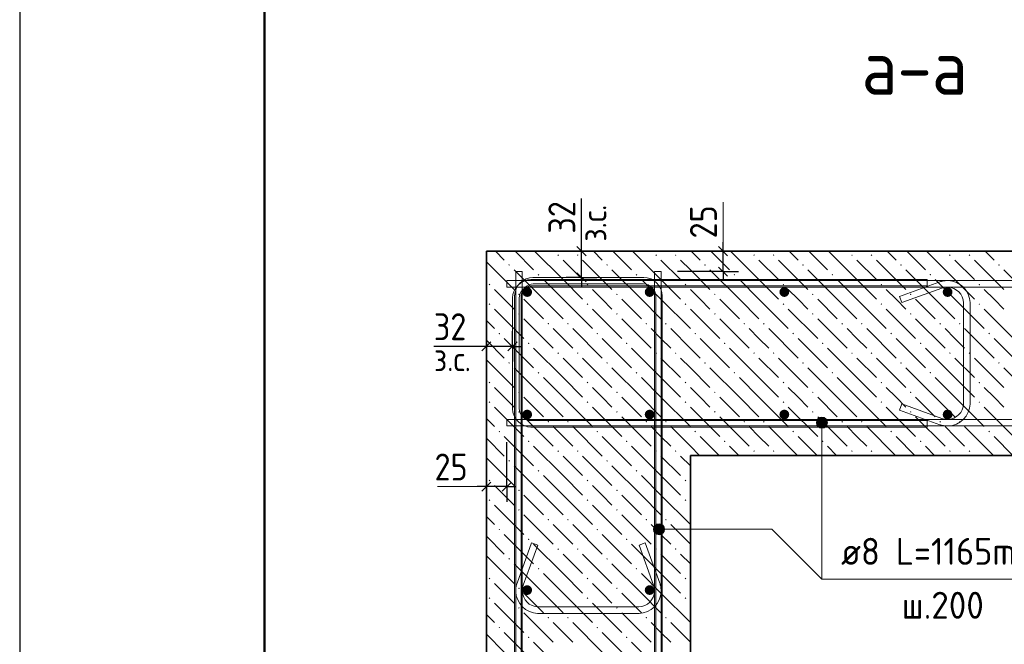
# Model space of a CAD drawing. Header units: millimetres. Extents: x 0 to 59400, y 0 to 42000.
# Tile 5 of 35: x 0 to 8041, y 22788 to 27888. Entities that reach past the tile are written whole.
import ezdxf

# ---------------------------------------------------------------- set-up
doc = ezdxf.new("R2010")
doc.units = ezdxf.units.MM
for name, color, linetype, lineweight in [('Standard', 7, 'Continuous', 25), ('ЖБ Стена верхний уровень', 7, 'Continuous', 35), ('Заголовок чертежа', 7, 'Continuous', 25), ('Позиционная метка линия выноска', 7, 'Continuous', 13), ('Стена обрамление П-обр.', 7, 'Continuous', 35), ('Стена фоновая арматура У1', 7, 'Continuous', 18), ('Стена фоновая арматура Х1', 7, 'Continuous', 35), ('Стена фоновая затяжка С-обр.', 52, 'Continuous', 25)]:
    doc.layers.add(name, color=color, linetype=linetype, lineweight=lineweight)
doc.layers.add('Размерная выноска', color=7, linetype='Continuous')
doc.styles.add('ISOCPEUR', font='txt')

msp = doc.modelspace()

# ---------------------------------------------------------------- hatches: boundary and pattern name
at = {"layer": 'ЖБ Стена верхний уровень', "linetype": 'Continuous', "lineweight": 18, "transparency": 33554687}
for points in [[(4390.7, 25965.6), (4397.2, 25972.1), (4403.7, 25965.6), (4397.2, 25959.1)], [(4550.7, 25965.6), (4557.2, 25972.1), (4563.7, 25965.6), (4557.2, 25959.1)], [(5190.7, 25965.6), (5197.2, 25972.1), (5203.7, 25965.6), (5197.2, 25959.1)], [(5350.7, 25965.6), (5357.2, 25972.1), (5363.7, 25965.6), (5357.2, 25959.1)], [(5990.7, 25965.6), (5997.2, 25972.1), (6003.7, 25965.6), (5997.2, 25959.1)], [(6150.7, 25965.6), (6157.2, 25972.1), (6163.7, 25965.6), (6157.2, 25959.1)], [(6790.7, 25965.6), (6797.2, 25972.1), (6803.7, 25965.6), (6797.2, 25959.1)], [(6950.7, 25965.6), (6957.2, 25972.1), (6963.7, 25965.6), (6957.2, 25959.1)], [(7590.7, 25965.6), (7597.2, 25972.1), (7603.7, 25965.6), (7597.2, 25959.1)], [(7750.7, 25965.6), (7757.2, 25972.1), (7763.7, 25965.6), (7757.2, 25959.1)], [(3990.7, 25885.6), (3997.2, 25892.1), (4003.7, 25885.6), (3997.2, 25879.1)], [(4790.7, 25885.6), (4797.2, 25892.1), (4803.7, 25885.6), (4797.2, 25879.1)], [(5590.7, 25885.6), (5597.2, 25892.1), (5603.7, 25885.6), (5597.2, 25879.1)], [(6390.7, 25885.6), (6397.2, 25892.1), (6403.7, 25885.6), (6397.2, 25879.1)], [(7190.7, 25885.6), (7197.2, 25892.1), (7203.7, 25885.6), (7197.2, 25879.1)], [(7990.7, 25885.6), (7997.2, 25892.1), (8003.7, 25885.6), (7997.2, 25879.1)], [(3830.7, 25725.6), (3837.2, 25732.1), (3843.7, 25725.6), (3837.2, 25719.1)], [(4230.7, 25805.6), (4237.2, 25812.1), (4243.7, 25805.6), (4237.2, 25799.1)], [(4630.7, 25725.6), (4637.2, 25732.1), (4643.7, 25725.6), (4637.2, 25719.1)], [(5030.7, 25805.6), (5037.2, 25812.1), (5043.7, 25805.6), (5037.2, 25799.1)], [(5430.7, 25725.6), (5437.2, 25732.1), (5443.7, 25725.6), (5437.2, 25719.1)], [(5830.7, 25805.6), (5837.2, 25812.1), (5843.7, 25805.6), (5837.2, 25799.1)], [(6230.7, 25725.6), (6237.2, 25732.1), (6243.7, 25725.6), (6237.2, 25719.1)], [(6630.7, 25805.6), (6637.2, 25812.1), (6643.7, 25805.6), (6637.2, 25799.1)], [(7030.7, 25725.6), (7037.2, 25732.1), (7043.7, 25725.6), (7037.2, 25719.1)], [(7430.7, 25805.6), (7437.2, 25812.1), (7443.7, 25805.6), (7437.2, 25799.1)], [(7830.7, 25725.6), (7837.2, 25732.1), (7843.7, 25725.6), (7837.2, 25719.1)], [(4070.7, 25645.6), (4077.2, 25652.1), (4083.7, 25645.6), (4077.2, 25639.1)], [(4870.7, 25645.6), (4877.2, 25652.1), (4883.7, 25645.6), (4877.2, 25639.1)], [(5670.7, 25645.6), (5677.2, 25652.1), (5683.7, 25645.6), (5677.2, 25639.1)], [(6470.7, 25645.6), (6477.2, 25652.1), (6483.7, 25645.6), (6477.2, 25639.1)], [(7270.7, 25645.6), (7277.2, 25652.1), (7283.7, 25645.6), (7277.2, 25639.1)], [(3830.7, 25565.6), (3837.2, 25572.1), (3843.7, 25565.6), (3837.2, 25559.1)], [(4630.7, 25565.6), (4637.2, 25572.1), (4643.7, 25565.6), (4637.2, 25559.1)], [(5430.7, 25565.6), (5437.2, 25572.1), (5443.7, 25565.6), (5437.2, 25559.1)], [(6230.7, 25565.6), (6237.2, 25572.1), (6243.7, 25565.6), (6237.2, 25559.1)], [(7030.7, 25565.6), (7037.2, 25572.1), (7043.7, 25565.6), (7037.2, 25559.1)], [(7830.7, 25565.6), (7837.2, 25572.1), (7843.7, 25565.6), (7837.2, 25559.1)], [(4070.7, 25485.6), (4077.2, 25492.1), (4083.7, 25485.6), (4077.2, 25479.1)], [(4870.7, 25485.6), (4877.2, 25492.1), (4883.7, 25485.6), (4877.2, 25479.1)], [(5670.7, 25485.6), (5677.2, 25492.1), (5683.7, 25485.6), (5677.2, 25479.1)], [(6470.7, 25485.6), (6477.2, 25492.1), (6483.7, 25485.6), (6477.2, 25479.1)], [(7270.7, 25485.6), (7277.2, 25492.1), (7283.7, 25485.6), (7277.2, 25479.1)], [(4310.7, 25405.6), (4317.2, 25412.1), (4323.7, 25405.6), (4317.2, 25399.1)], [(4470.7, 25405.6), (4477.2, 25412.1), (4483.7, 25405.6), (4477.2, 25399.1)], [(5110.7, 25405.6), (5117.2, 25412.1), (5123.7, 25405.6), (5117.2, 25399.1)], [(5270.7, 25405.6), (5277.2, 25412.1), (5283.7, 25405.6), (5277.2, 25399.1)], [(5910.7, 25405.6), (5917.2, 25412.1), (5923.7, 25405.6), (5917.2, 25399.1)], [(6070.7, 25405.6), (6077.2, 25412.1), (6083.7, 25405.6), (6077.2, 25399.1)], [(6710.7, 25405.6), (6717.2, 25412.1), (6723.7, 25405.6), (6717.2, 25399.1)], [(6870.7, 25405.6), (6877.2, 25412.1), (6883.7, 25405.6), (6877.2, 25399.1)], [(7510.7, 25405.6), (7517.2, 25412.1), (7523.7, 25405.6), (7517.2, 25399.1)], [(7670.7, 25405.6), (7677.2, 25412.1), (7683.7, 25405.6), (7677.2, 25399.1)], [(3910.7, 25325.6), (3917.2, 25332.1), (3923.7, 25325.6), (3917.2, 25319.1)], [(4710.7, 25325.6), (4717.2, 25332.1), (4723.7, 25325.6), (4717.2, 25319.1)], [(5510.7, 25325.6), (5517.2, 25332.1), (5523.7, 25325.6), (5517.2, 25319.1)], [(6310.7, 25325.6), (6317.2, 25332.1), (6323.7, 25325.6), (6317.2, 25319.1)], [(7110.7, 25325.6), (7117.2, 25332.1), (7123.7, 25325.6), (7117.2, 25319.1)], [(7910.7, 25325.6), (7917.2, 25332.1), (7923.7, 25325.6), (7917.2, 25319.1)], [(4150.7, 25245.6), (4157.2, 25252.1), (4163.7, 25245.6), (4157.2, 25239.1)], [(4950.7, 25245.6), (4957.2, 25252.1), (4963.7, 25245.6), (4957.2, 25239.1)], [(5750.7, 25245.6), (5757.2, 25252.1), (5763.7, 25245.6), (5757.2, 25239.1)], [(6550.7, 25245.6), (6557.2, 25252.1), (6563.7, 25245.6), (6557.2, 25239.1)], [(7350.7, 25245.6), (7357.2, 25252.1), (7363.7, 25245.6), (7357.2, 25239.1)], [(4390.7, 25165.6), (4397.2, 25172.1), (4403.7, 25165.6), (4397.2, 25159.1)], [(4550.7, 25165.6), (4557.2, 25172.1), (4563.7, 25165.6), (4557.2, 25159.1)], [(5190.7, 25165.6), (5197.2, 25172.1), (5203.7, 25165.6), (5197.2, 25159.1)], [(5350.7, 25165.6), (5357.2, 25172.1), (5363.7, 25165.6), (5357.2, 25159.1)], [(5990.7, 25165.6), (5997.2, 25172.1), (6003.7, 25165.6), (5997.2, 25159.1)], [(6150.7, 25165.6), (6157.2, 25172.1), (6163.7, 25165.6), (6157.2, 25159.1)], [(6790.7, 25165.6), (6797.2, 25172.1), (6803.7, 25165.6), (6797.2, 25159.1)], [(6950.7, 25165.6), (6957.2, 25172.1), (6963.7, 25165.6), (6957.2, 25159.1)], [(7590.7, 25165.6), (7597.2, 25172.1), (7603.7, 25165.6), (7597.2, 25159.1)], [(7750.7, 25165.6), (7757.2, 25172.1), (7763.7, 25165.6), (7757.2, 25159.1)], [(3990.7, 25085.6), (3997.2, 25092.1), (4003.7, 25085.6), (3997.2, 25079.1)], [(4790.7, 25085.6), (4797.2, 25092.1), (4803.7, 25085.6), (4797.2, 25079.1)], [(5590.7, 25085.6), (5597.2, 25092.1), (5603.7, 25085.6), (5597.2, 25079.1)], [(6390.7, 25085.6), (6397.2, 25092.1), (6403.7, 25085.6), (6397.2, 25079.1)], [(7190.7, 25085.6), (7197.2, 25092.1), (7203.7, 25085.6), (7197.2, 25079.1)], [(7990.7, 25085.6), (7997.2, 25092.1), (8003.7, 25085.6), (7997.2, 25079.1)], [(4230.7, 25005.6), (4237.2, 25012.1), (4243.7, 25005.6), (4237.2, 24999.1)], [(5030.7, 25005.6), (5037.2, 25012.1), (5043.7, 25005.6), (5037.2, 24999.1)], [(5830.7, 25005.6), (5837.2, 25012.1), (5843.7, 25005.6), (5837.2, 24999.1)], [(6630.7, 25005.6), (6637.2, 25012.1), (6643.7, 25005.6), (6637.2, 24999.1)], [(7430.7, 25005.6), (7437.2, 25012.1), (7443.7, 25005.6), (7437.2, 24999.1)], [(3830.7, 24925.6), (3837.2, 24932.1), (3843.7, 24925.6), (3837.2, 24919.1)], [(4630.7, 24925.6), (4637.2, 24932.1), (4643.7, 24925.6), (4637.2, 24919.1)], [(5430.7, 24925.6), (5437.2, 24932.1), (5443.7, 24925.6), (5437.2, 24919.1)], [(6230.7, 24925.6), (6237.2, 24932.1), (6243.7, 24925.6), (6237.2, 24919.1)], [(7030.7, 24925.6), (7037.2, 24932.1), (7043.7, 24925.6), (7037.2, 24919.1)], [(7830.7, 24925.6), (7837.2, 24932.1), (7843.7, 24925.6), (7837.2, 24919.1)], [(4070.7, 24845.6), (4077.2, 24852.1), (4083.7, 24845.6), (4077.2, 24839.1)], [(4870.7, 24845.6), (4877.2, 24852.1), (4883.7, 24845.6), (4877.2, 24839.1)], [(5670.7, 24845.6), (5677.2, 24852.1), (5683.7, 24845.6), (5677.2, 24839.1)], [(6470.7, 24845.6), (6477.2, 24852.1), (6483.7, 24845.6), (6477.2, 24839.1)], [(7270.7, 24845.6), (7277.2, 24852.1), (7283.7, 24845.6), (7277.2, 24839.1)], [(3830.7, 24765.6), (3837.2, 24772.1), (3843.7, 24765.6), (3837.2, 24759.1)], [(4630.7, 24765.6), (4637.2, 24772.1), (4643.7, 24765.6), (4637.2, 24759.1)], [(5430.7, 24765.6), (5437.2, 24772.1), (5443.7, 24765.6), (5437.2, 24759.1)], [(6230.7, 24765.6), (6237.2, 24772.1), (6243.7, 24765.6), (6237.2, 24759.1)], [(7030.7, 24765.6), (7037.2, 24772.1), (7043.7, 24765.6), (7037.2, 24759.1)], [(7830.7, 24765.6), (7837.2, 24772.1), (7843.7, 24765.6), (7837.2, 24759.1)], [(4070.7, 24685.6), (4077.2, 24692.1), (4083.7, 24685.6), (4077.2, 24679.1)], [(4870.7, 24685.6), (4877.2, 24692.1), (4883.7, 24685.6), (4877.2, 24679.1)], [(5670.7, 24685.6), (5677.2, 24692.1), (5683.7, 24685.6), (5677.2, 24679.1)], [(6470.7, 24685.6), (6477.2, 24692.1), (6483.7, 24685.6), (6477.2, 24679.1)], [(7270.7, 24685.6), (7277.2, 24692.1), (7283.7, 24685.6), (7277.2, 24679.1)], [(4310.7, 24605.6), (4317.2, 24612.1), (4323.7, 24605.6), (4317.2, 24599.1)], [(4470.7, 24605.6), (4477.2, 24612.1), (4483.7, 24605.6), (4477.2, 24599.1)], [(5110.7, 24605.6), (5117.2, 24612.1), (5123.7, 24605.6), (5117.2, 24599.1)], [(5270.7, 24605.6), (5277.2, 24612.1), (5283.7, 24605.6), (5277.2, 24599.1)], [(5910.7, 24605.6), (5917.2, 24612.1), (5923.7, 24605.6), (5917.2, 24599.1)], [(6070.7, 24605.6), (6077.2, 24612.1), (6083.7, 24605.6), (6077.2, 24599.1)], [(6710.7, 24605.6), (6717.2, 24612.1), (6723.7, 24605.6), (6717.2, 24599.1)], [(6870.7, 24605.6), (6877.2, 24612.1), (6883.7, 24605.6), (6877.2, 24599.1)], [(7510.7, 24605.6), (7517.2, 24612.1), (7523.7, 24605.6), (7517.2, 24599.1)], [(7670.7, 24605.6), (7677.2, 24612.1), (7683.7, 24605.6), (7677.2, 24599.1)], [(3910.7, 24525.6), (3917.2, 24532.1), (3923.7, 24525.6), (3917.2, 24519.1)], [(4710.7, 24525.6), (4717.2, 24532.1), (4723.7, 24525.6), (4717.2, 24519.1)], [(5510.7, 24525.6), (5517.2, 24532.1), (5523.7, 24525.6), (5517.2, 24519.1)], [(6310.7, 24525.6), (6317.2, 24532.1), (6323.7, 24525.6), (6317.2, 24519.1)], [(7110.7, 24525.6), (7117.2, 24532.1), (7123.7, 24525.6), (7117.2, 24519.1)], [(7910.7, 24525.6), (7917.2, 24532.1), (7923.7, 24525.6), (7917.2, 24519.1)], [(4150.7, 24445.6), (4157.2, 24452.1), (4163.7, 24445.6), (4157.2, 24439.1)], [(4950.7, 24445.6), (4957.2, 24452.1), (4963.7, 24445.6), (4957.2, 24439.1)], [(5750.7, 24445.6), (5757.2, 24452.1), (5763.7, 24445.6), (5757.2, 24439.1)], [(6550.7, 24445.6), (6557.2, 24452.1), (6563.7, 24445.6), (6557.2, 24439.1)], [(7350.7, 24445.6), (7357.2, 24452.1), (7363.7, 24445.6), (7357.2, 24439.1)], [(4390.7, 24365.6), (4397.2, 24372.1), (4403.7, 24365.6), (4397.2, 24359.1)], [(4550.7, 24365.6), (4557.2, 24372.1), (4563.7, 24365.6), (4557.2, 24359.1)], [(5190.7, 24365.6), (5197.2, 24372.1), (5203.7, 24365.6), (5197.2, 24359.1)], [(5350.7, 24365.6), (5357.2, 24372.1), (5363.7, 24365.6), (5357.2, 24359.1)], [(5990.7, 24365.6), (5997.2, 24372.1), (6003.7, 24365.6), (5997.2, 24359.1)], [(6150.7, 24365.6), (6157.2, 24372.1), (6163.7, 24365.6), (6157.2, 24359.1)], [(6790.7, 24365.6), (6797.2, 24372.1), (6803.7, 24365.6), (6797.2, 24359.1)], [(6950.7, 24365.6), (6957.2, 24372.1), (6963.7, 24365.6), (6957.2, 24359.1)], [(7590.7, 24365.6), (7597.2, 24372.1), (7603.7, 24365.6), (7597.2, 24359.1)], [(7750.7, 24365.6), (7757.2, 24372.1), (7763.7, 24365.6), (7757.2, 24359.1)], [(3990.7, 24285.6), (3997.2, 24292.1), (4003.7, 24285.6), (3997.2, 24279.1)], [(4790.7, 24285.6), (4797.2, 24292.1), (4803.7, 24285.6), (4797.2, 24279.1)], [(4230.7, 24205.6), (4237.2, 24212.1), (4243.7, 24205.6), (4237.2, 24199.1)], [(5030.7, 24205.6), (5037.2, 24212.1), (5043.7, 24205.6), (5037.2, 24199.1)], [(3830.7, 24125.6), (3837.2, 24132.1), (3843.7, 24125.6), (3837.2, 24119.1)], [(4630.7, 24125.6), (4637.2, 24132.1), (4643.7, 24125.6), (4637.2, 24119.1)], [(5430.7, 24125.6), (5437.2, 24132.1), (5443.7, 24125.6), (5437.2, 24119.1)], [(4070.7, 24045.6), (4077.2, 24052.1), (4083.7, 24045.6), (4077.2, 24039.1)], [(4870.7, 24045.6), (4877.2, 24052.1), (4883.7, 24045.6), (4877.2, 24039.1)], [(3830.7, 23965.6), (3837.2, 23972.1), (3843.7, 23965.6), (3837.2, 23959.1)], [(4630.7, 23965.6), (4637.2, 23972.1), (4643.7, 23965.6), (4637.2, 23959.1)], [(5430.7, 23965.6), (5437.2, 23972.1), (5443.7, 23965.6), (5437.2, 23959.1)], [(4070.7, 23885.6), (4077.2, 23892.1), (4083.7, 23885.6), (4077.2, 23879.1)], [(4870.7, 23885.6), (4877.2, 23892.1), (4883.7, 23885.6), (4877.2, 23879.1)], [(4310.7, 23805.6), (4317.2, 23812.1), (4323.7, 23805.6), (4317.2, 23799.1)], [(4470.7, 23805.6), (4477.2, 23812.1), (4483.7, 23805.6), (4477.2, 23799.1)], [(5110.7, 23805.6), (5117.2, 23812.1), (5123.7, 23805.6), (5117.2, 23799.1)], [(5270.7, 23805.6), (5277.2, 23812.1), (5283.7, 23805.6), (5277.2, 23799.1)], [(3910.7, 23725.6), (3917.2, 23732.1), (3923.7, 23725.6), (3917.2, 23719.1)], [(4710.7, 23725.6), (4717.2, 23732.1), (4723.7, 23725.6), (4717.2, 23719.1)], [(4150.7, 23645.6), (4157.2, 23652.1), (4163.7, 23645.6), (4157.2, 23639.1)], [(4950.7, 23645.6), (4957.2, 23652.1), (4963.7, 23645.6), (4957.2, 23639.1)], [(4390.7, 23565.6), (4397.2, 23572.1), (4403.7, 23565.6), (4397.2, 23559.1)], [(4550.7, 23565.6), (4557.2, 23572.1), (4563.7, 23565.6), (4557.2, 23559.1)], [(5190.7, 23565.6), (5197.2, 23572.1), (5203.7, 23565.6), (5197.2, 23559.1)], [(5350.7, 23565.6), (5357.2, 23572.1), (5363.7, 23565.6), (5357.2, 23559.1)], [(3990.7, 23485.6), (3997.2, 23492.1), (4003.7, 23485.6), (3997.2, 23479.1)], [(4790.7, 23485.6), (4797.2, 23492.1), (4803.7, 23485.6), (4797.2, 23479.1)], [(4230.7, 23405.6), (4237.2, 23412.1), (4243.7, 23405.6), (4237.2, 23399.1)], [(5030.7, 23405.6), (5037.2, 23412.1), (5043.7, 23405.6), (5037.2, 23399.1)], [(3830.7, 23325.6), (3837.2, 23332.1), (3843.7, 23325.6), (3837.2, 23319.1)], [(4630.7, 23325.6), (4637.2, 23332.1), (4643.7, 23325.6), (4637.2, 23319.1)], [(5430.7, 23325.6), (5437.2, 23332.1), (5443.7, 23325.6), (5437.2, 23319.1)], [(4070.7, 23245.6), (4077.2, 23252.1), (4083.7, 23245.6), (4077.2, 23239.1)], [(4870.7, 23245.6), (4877.2, 23252.1), (4883.7, 23245.6), (4877.2, 23239.1)], [(3830.7, 23165.6), (3837.2, 23172.1), (3843.7, 23165.6), (3837.2, 23159.1)], [(4630.7, 23165.6), (4637.2, 23172.1), (4643.7, 23165.6), (4637.2, 23159.1)], [(5430.7, 23165.6), (5437.2, 23172.1), (5443.7, 23165.6), (5437.2, 23159.1)], [(4070.7, 23085.6), (4077.2, 23092.1), (4083.7, 23085.6), (4077.2, 23079.1)], [(4870.7, 23085.6), (4877.2, 23092.1), (4883.7, 23085.6), (4877.2, 23079.1)], [(4310.7, 23005.6), (4317.2, 23012.1), (4323.7, 23005.6), (4317.2, 22999.1)], [(4470.7, 23005.6), (4477.2, 23012.1), (4483.7, 23005.6), (4477.2, 22999.1)], [(5110.7, 23005.6), (5117.2, 23012.1), (5123.7, 23005.6), (5117.2, 22999.1)], [(5270.7, 23005.6), (5277.2, 23012.1), (5283.7, 23005.6), (5277.2, 22999.1)], [(3910.7, 22925.6), (3917.2, 22932.1), (3923.7, 22925.6), (3917.2, 22919.1)], [(4710.7, 22925.6), (4717.2, 22932.1), (4723.7, 22925.6), (4717.2, 22919.1)], [(4150.7, 22845.6), (4157.2, 22852.1), (4163.7, 22845.6), (4157.2, 22839.1)], [(4950.7, 22845.6), (4957.2, 22852.1), (4963.7, 22845.6), (4957.2, 22839.1)]]:
    msp.add_hatch(color=7, dxfattribs=at).paths.add_polyline_path(points, flags=16)
at = {"layer": 'Позиционная метка линия выноска', "linetype": 'Continuous', "lineweight": 13, "transparency": 33554687}
for points in [[(6506.4, 24597.7), (6596.4, 24597.7), (6590.1, 24620.2)], [(6506.4, 24597.7), (6590.1, 24620.2), (6512.6, 24620.2)], [(6512.6, 24620.2), (6590.1, 24620.2), (6573.9, 24636.4)], [(6512.6, 24620.2), (6573.9, 24636.4), (6528.9, 24636.4)], [(6528.9, 24636.4), (6573.9, 24636.4), (6551.3, 24642.7)], [(6512.6, 24575.2), (6596.4, 24597.7), (6506.4, 24597.7)], [(6512.6, 24575.2), (6590.1, 24575.2), (6596.4, 24597.7)], [(6528.9, 24559), (6590.1, 24575.2), (6512.6, 24575.2)], [(6528.9, 24559), (6573.9, 24559), (6590.1, 24575.2)], [(6573.9, 24559), (6528.9, 24559), (6551.3, 24552.7)], [(5182.7, 23705.6), (5182.7, 23750.6), (5176.4, 23728.1)], [(5198.9, 23689.4), (5198.9, 23766.8), (5182.7, 23750.6)], [(5198.9, 23689.4), (5182.7, 23750.6), (5182.7, 23705.6)], [(5221.4, 23683.1), (5221.4, 23773.1), (5198.9, 23766.8)], [(5221.4, 23683.1), (5198.9, 23766.8), (5198.9, 23689.4)], [(5243.9, 23689.4), (5243.9, 23766.8), (5221.4, 23773.1)], [(5243.9, 23689.4), (5221.4, 23773.1), (5221.4, 23683.1)], [(5260.1, 23705.6), (5260.1, 23750.6), (5243.9, 23766.8)], [(5260.1, 23705.6), (5243.9, 23766.8), (5243.9, 23689.4)], [(5260.1, 23750.6), (5260.1, 23705.6), (5266.4, 23728.1)]]:
    msp.add_hatch(color=7, dxfattribs=at).paths.add_polyline_path(points)
at = {"layer": 'Стена фоновая арматура Х1', "linetype": 'Continuous', "lineweight": 18, "transparency": 33554687}
for points in [[(4184.7, 25664.4), (4181.7, 25679.7), (4173, 25692.7), (4160, 25701.4), (4144.7, 25704.4), (4129.4, 25701.4), (4116.4, 25692.7), (4107.7, 25679.7), (4104.7, 25664.4), (4107.7, 25649.1), (4116.4, 25636.1), (4129.4, 25627.4), (4144.7, 25624.4), (4160, 25627.4), (4173, 25636.1), (4181.7, 25649.1)], [(5184.7, 25664.4), (5181.7, 25679.7), (5173, 25692.7), (5160, 25701.4), (5144.7, 25704.4), (5129.4, 25701.4), (5116.4, 25692.7), (5107.7, 25679.7), (5104.7, 25664.4), (5107.7, 25649.1), (5116.4, 25636.1), (5129.4, 25627.4), (5144.7, 25624.4), (5160, 25627.4), (5173, 25636.1), (5181.7, 25649.1)], [(6284.7, 25664.4), (6281.7, 25679.7), (6273, 25692.7), (6260, 25701.4), (6244.7, 25704.4), (6229.4, 25701.4), (6216.4, 25692.7), (6207.7, 25679.7), (6204.7, 25664.4), (6207.7, 25649.1), (6216.4, 25636.1), (6229.4, 25627.4), (6244.7, 25624.4), (6260, 25627.4), (6273, 25636.1), (6281.7, 25649.1)], [(7618, 25664.4), (7615, 25679.7), (7606.3, 25692.7), (7593.3, 25701.4), (7578, 25704.4), (7562.7, 25701.4), (7549.7, 25692.7), (7541.1, 25679.7), (7538, 25664.4), (7541.1, 25649.1), (7549.7, 25636.1), (7562.7, 25627.4), (7578, 25624.4), (7593.3, 25627.4), (7606.3, 25636.1), (7615, 25649.1)], [(4184.7, 24664.4), (4181.7, 24679.7), (4173, 24692.7), (4160, 24701.4), (4144.7, 24704.4), (4129.4, 24701.4), (4116.4, 24692.7), (4107.7, 24679.7), (4104.7, 24664.4), (4107.7, 24649.1), (4116.4, 24636.1), (4129.4, 24627.4), (4144.7, 24624.4), (4160, 24627.4), (4173, 24636.1), (4181.7, 24649.1)], [(5184.7, 24664.4), (5181.7, 24679.7), (5173, 24692.7), (5160, 24701.4), (5144.7, 24704.4), (5129.4, 24701.4), (5116.4, 24692.7), (5107.7, 24679.7), (5104.7, 24664.4), (5107.7, 24649.1), (5116.4, 24636.1), (5129.4, 24627.4), (5144.7, 24624.4), (5160, 24627.4), (5173, 24636.1), (5181.7, 24649.1)], [(6284.7, 24664.4), (6281.7, 24679.7), (6273, 24692.7), (6260, 24701.4), (6244.7, 24704.4), (6229.4, 24701.4), (6216.4, 24692.7), (6207.7, 24679.7), (6204.7, 24664.4), (6207.7, 24649.1), (6216.4, 24636.1), (6229.4, 24627.4), (6244.7, 24624.4), (6260, 24627.4), (6273, 24636.1), (6281.7, 24649.1)], [(7618, 24664.4), (7615, 24679.7), (7606.3, 24692.7), (7593.3, 24701.4), (7578, 24704.4), (7562.7, 24701.4), (7549.7, 24692.7), (7541.1, 24679.7), (7538, 24664.4), (7541.1, 24649.1), (7549.7, 24636.1), (7562.7, 24627.4), (7578, 24624.4), (7593.3, 24627.4), (7606.3, 24636.1), (7615, 24649.1)], [(4184.7, 23231.1), (4181.7, 23246.4), (4173, 23259.4), (4160, 23268), (4144.7, 23271.1), (4129.4, 23268), (4116.4, 23259.4), (4107.7, 23246.4), (4104.7, 23231.1), (4107.7, 23215.8), (4116.4, 23202.8), (4129.4, 23194.1), (4144.7, 23191.1), (4160, 23194.1), (4173, 23202.8), (4181.7, 23215.8)], [(5184.7, 23231.1), (5181.7, 23246.4), (5173, 23259.4), (5160, 23268), (5144.7, 23271.1), (5129.4, 23268), (5116.4, 23259.4), (5107.7, 23246.4), (5104.7, 23231.1), (5107.7, 23215.8), (5116.4, 23202.8), (5129.4, 23194.1), (5144.7, 23191.1), (5160, 23194.1), (5173, 23202.8), (5181.7, 23215.8)]]:
    msp.add_hatch(color=7, dxfattribs=at).paths.add_polyline_path(points)

# ---------------------------------------------------------------- linework, layer by layer
at = {"layer": 'Standard', "color": 7, "linetype": 'Continuous', "lineweight": 25, "transparency": 33554687}
for p, q in [((2000, 41500), (2000, 1058.3)), ((4625.4, 25960.2), (4550.4, 26035.2)), ((5781.6, 25960.2), (5706.6, 26035.2)), ((4625.4, 25746.9), (4550.4, 25821.9)), ((5781.6, 25793.6), (5706.6, 25868.6)), ((3848.9, 25258.7), (3773.9, 25183.7)), ((4062.2, 25258.7), (3987.2, 25183.7)), ((3848.9, 24113.5), (3773.9, 24038.5)), ((4015.5, 24113.5), (3940.5, 24038.5))]:
    msp.add_line(p, q, dxfattribs=at)
at = {"layer": 'Standard', "color": 7, "linetype": 'Continuous', "lineweight": -3, "transparency": 33554687}
for p, q in [((4587.9, 25997.7), (4587.9, 26072.7)), ((5744.1, 25997.7), (5744.1, 26072.7)), ((4587.9, 25997.7), (4462.9, 25997.7)), ((4587.9, 25997.7), (4712.9, 25997.7)), ((4587.9, 25784.4), (4587.9, 25997.7)), ((5744.1, 25997.7), (5371.4, 25997.7)), ((5744.1, 25997.7), (5619.1, 25997.7)), ((5744.1, 25997.7), (5869.1, 25997.7)), ((5744.1, 25831.1), (5744.1, 25997.7)), ((5744.1, 25831.1), (5371.4, 25831.1)), ((5744.1, 25831.1), (5619.1, 25831.1)), ((5744.1, 25831.1), (5869.1, 25831.1)), ((5744.1, 25831.1), (5744.1, 25756.1)), ((4587.9, 25784.4), (4462.9, 25784.4)), ((4587.9, 25784.4), (4712.9, 25784.4)), ((4587.9, 25784.4), (4587.9, 25709.4)), ((3811.4, 25221.2), (3811.4, 25346.2)), ((4024.7, 25221.2), (4024.7, 25346.2)), ((3811.4, 25221.2), (3736.4, 25221.2)), ((3811.4, 25221.2), (3811.4, 25096.2)), ((4024.7, 25221.2), (3811.4, 25221.2)), ((4024.7, 25221.2), (4024.7, 25096.2)), ((4024.7, 25221.2), (4099.7, 25221.2)), ((3811.4, 24076), (3811.4, 24437.7)), ((3978, 24076), (3978, 24437.7)), ((3811.4, 24076), (3811.4, 24201)), ((3978, 24076), (3978, 24201)), ((3811.4, 24076), (3736.4, 24076)), ((3811.4, 24076), (3811.4, 23951)), ((3978, 24076), (3811.4, 24076)), ((3978, 24076), (3978, 23951)), ((3978, 24076), (4053, 24076))]:
    msp.add_line(p, q, dxfattribs=at)
at = {"layer": 'Standard', "color": 7, "linetype": 'Continuous', "lineweight": 25, "transparency": 33554687}
msp.add_lwpolyline([(0, 0), (59400, 0), (59400, 42000), (0, 42000), (0, 0)], close=True, dxfattribs=at)
at = {"layer": 'Standard', "color": 7, "linetype": 'Continuous', "lineweight": 50, "transparency": 33554687}
msp.add_lwpolyline([(2000, 41500), (58900, 41500), (58900, 500), (2000, 500), (2000, 41500)], close=True, dxfattribs=at)
at = {"layer": 'Standard', "color": 7, "linetype": 'Continuous', "lineweight": 13, "transparency": 33554687}
for points in [[(58900, 41500), (2000, 41500), (2000, 500), (58900, 500), (58900, 41500)], [(2000, 29182.8), (2000, 500), (24244.2, 500), (24244.2, 29182.8), (2000, 29182.8)]]:
    msp.add_lwpolyline(points, dxfattribs=at)
at = {"layer": 'ЖБ Стена верхний уровень', "color": 7, "linetype": 'Continuous', "lineweight": 35, "transparency": 33554687}
for p, q in [((3811.4, 25997.7), (3811.4, 19098.8)), ((5478, 25997.7), (3811.4, 25997.7)), ((10742.4, 25997.7), (5478, 25997.7)), ((5478, 24331.1), (10742.4, 24331.1)), ((5478, 19098.8), (5478, 24331.1))]:
    msp.add_line(p, q, dxfattribs=at)
at = {"layer": 'ЖБ Стена верхний уровень', "color": 9, "linetype": 'Continuous', "lineweight": 18, "true_color": 0xc7c7c7, "transparency": 33554687}
for p, q in [((3885.1, 25997.7), (3957.2, 25925.6)), ((4045.1, 25997.7), (4197.2, 25845.6)), ((4437.2, 25765.6), (4205.1, 25997.7)), ((4685.1, 25997.7), (4757.2, 25925.6)), ((4845.1, 25997.7), (4997.2, 25845.6)), ((5237.2, 25765.6), (5005.1, 25997.7)), ((5485.1, 25997.7), (5557.2, 25925.6)), ((5645.1, 25997.7), (5797.2, 25845.6)), ((6037.2, 25765.6), (5805.1, 25997.7)), ((6285.1, 25997.7), (6357.2, 25925.6)), ((6445.1, 25997.7), (6597.2, 25845.6)), ((6837.2, 25765.6), (6605.1, 25997.7)), ((7085.1, 25997.7), (7157.2, 25925.6)), ((7245.1, 25997.7), (7397.2, 25845.6)), ((7637.2, 25765.6), (7405.1, 25997.7)), ((7885.1, 25997.7), (7957.2, 25925.6)), ((3811.4, 25911.5), (4037.2, 25685.6)), ((4437.2, 25925.6), (4597.2, 25765.6)), ((4597.2, 25925.6), (4837.2, 25685.6)), ((5237.2, 25925.6), (5397.2, 25765.6)), ((5397.2, 25925.6), (5478, 25844.8)), ((6037.2, 25925.6), (6197.2, 25765.6)), ((6197.2, 25925.6), (6437.2, 25685.6)), ((6837.2, 25925.6), (6997.2, 25765.6)), ((6997.2, 25925.6), (7237.2, 25685.6)), ((7637.2, 25925.6), (7797.2, 25765.6)), ((7797.2, 25925.6), (8037.2, 25685.6)), ((4277.2, 25605.6), (4037.2, 25845.6)), ((5077.2, 25605.6), (4837.2, 25845.6)), ((5478, 25844.8), (5637.2, 25685.6)), ((5877.2, 25605.6), (5637.2, 25845.6)), ((6677.2, 25605.6), (6437.2, 25845.6)), ((7477.2, 25605.6), (7237.2, 25845.6)), ((8277.2, 25605.6), (8037.2, 25845.6)), ((4277.2, 25765.6), (4437.2, 25605.6)), ((4437.2, 25765.6), (4597.2, 25605.6)), ((5077.2, 25765.6), (5237.2, 25605.6)), ((5237.2, 25765.6), (5397.2, 25605.6)), ((5877.2, 25765.6), (6037.2, 25605.6)), ((6037.2, 25765.6), (6197.2, 25605.6)), ((6677.2, 25765.6), (6837.2, 25605.6)), ((6837.2, 25765.6), (6997.2, 25605.6)), ((7477.2, 25765.6), (7637.2, 25605.6)), ((7637.2, 25765.6), (7797.2, 25605.6)), ((3957.2, 25605.6), (3877.2, 25685.6)), ((4757.2, 25605.6), (4677.2, 25685.6)), ((5478, 25684.8), (5477.2, 25685.6)), ((5557.2, 25605.6), (5478, 25684.8)), ((6357.2, 25605.6), (6277.2, 25685.6)), ((7157.2, 25605.6), (7077.2, 25685.6)), ((7957.2, 25605.6), (7877.2, 25685.6)), ((4037.2, 25525.6), (3957.2, 25605.6)), ((4117.2, 25605.6), (4277.2, 25445.6)), ((4277.2, 25605.6), (4437.2, 25445.6)), ((4437.2, 25605.6), (4677.2, 25365.6)), ((4837.2, 25525.6), (4757.2, 25605.6)), ((4917.2, 25605.6), (5077.2, 25445.6)), ((5077.2, 25605.6), (5237.2, 25445.6)), ((5237.2, 25605.6), (5477.2, 25365.6)), ((5637.2, 25525.6), (5557.2, 25605.6)), ((5717.2, 25605.6), (5877.2, 25445.6)), ((5877.2, 25605.6), (6037.2, 25445.6)), ((6037.2, 25605.6), (6277.2, 25365.6)), ((6437.2, 25525.6), (6357.2, 25605.6)), ((6517.2, 25605.6), (6677.2, 25445.6)), ((6677.2, 25605.6), (6837.2, 25445.6)), ((6837.2, 25605.6), (7077.2, 25365.6)), ((7237.2, 25525.6), (7157.2, 25605.6)), ((7317.2, 25605.6), (7477.2, 25445.6)), ((7477.2, 25605.6), (7637.2, 25445.6)), ((7637.2, 25605.6), (7877.2, 25365.6)), ((8037.2, 25525.6), (7957.2, 25605.6)), ((3877.2, 25525.6), (4117.2, 25285.6)), ((4677.2, 25525.6), (4917.2, 25285.6)), ((5477.2, 25525.6), (5478, 25524.8)), ((5478, 25524.8), (5717.2, 25285.6)), ((6277.2, 25525.6), (6517.2, 25285.6)), ((7077.2, 25525.6), (7317.2, 25285.6)), ((7877.2, 25525.6), (8117.2, 25285.6)), ((3811.4, 25431.5), (3877.2, 25365.6)), ((4117.2, 25445.6), (4357.2, 25205.6)), ((4917.2, 25445.6), (5157.2, 25205.6)), ((5717.2, 25445.6), (5957.2, 25205.6)), ((6517.2, 25445.6), (6757.2, 25205.6)), ((7317.2, 25445.6), (7557.2, 25205.6)), ((4437.2, 25285.6), (4357.2, 25365.6)), ((4517.2, 25365.6), (4757.2, 25125.6)), ((5237.2, 25285.6), (5157.2, 25365.6)), ((5317.2, 25365.6), (5478, 25204.8)), ((6037.2, 25285.6), (5957.2, 25365.6)), ((6117.2, 25365.6), (6357.2, 25125.6)), ((6837.2, 25285.6), (6757.2, 25365.6)), ((6917.2, 25365.6), (7157.2, 25125.6)), ((7637.2, 25285.6), (7557.2, 25365.6)), ((7717.2, 25365.6), (7957.2, 25125.6)), ((3811.4, 25271.5), (3957.2, 25125.6)), ((3957.2, 25285.6), (4197.2, 25045.6)), ((4517.2, 25205.6), (4437.2, 25285.6)), ((4757.2, 25285.6), (4997.2, 25045.6)), ((5317.2, 25205.6), (5237.2, 25285.6)), ((5557.2, 25285.6), (5797.2, 25045.6)), ((6117.2, 25205.6), (6037.2, 25285.6)), ((6357.2, 25285.6), (6597.2, 25045.6)), ((6917.2, 25205.6), (6837.2, 25285.6)), ((7157.2, 25285.6), (7397.2, 25045.6)), ((7717.2, 25205.6), (7637.2, 25285.6)), ((7957.2, 25285.6), (8197.2, 25045.6)), ((4437.2, 24965.6), (4197.2, 25205.6)), ((5237.2, 24965.6), (4997.2, 25205.6)), ((5478, 25204.8), (5557.2, 25125.6)), ((6037.2, 24965.6), (5797.2, 25205.6)), ((6837.2, 24965.6), (6597.2, 25205.6)), ((7637.2, 24965.6), (7397.2, 25205.6)), ((3811.4, 25111.5), (4037.2, 24885.6)), ((4437.2, 25125.6), (4597.2, 24965.6)), ((4597.2, 25125.6), (4837.2, 24885.6)), ((5237.2, 25125.6), (5397.2, 24965.6)), ((5397.2, 25125.6), (5478, 25044.8)), ((6037.2, 25125.6), (6197.2, 24965.6)), ((6197.2, 25125.6), (6437.2, 24885.6)), ((6837.2, 25125.6), (6997.2, 24965.6)), ((6997.2, 25125.6), (7237.2, 24885.6)), ((7637.2, 25125.6), (7797.2, 24965.6)), ((7797.2, 25125.6), (8037.2, 24885.6)), ((4277.2, 24805.6), (4037.2, 25045.6)), ((5077.2, 24805.6), (4837.2, 25045.6)), ((5478, 25044.8), (5637.2, 24885.6)), ((5877.2, 24805.6), (5637.2, 25045.6)), ((6677.2, 24805.6), (6437.2, 25045.6)), ((7477.2, 24805.6), (7237.2, 25045.6)), ((8277.2, 24805.6), (8037.2, 25045.6)), ((4277.2, 24965.6), (4437.2, 24805.6)), ((4437.2, 24965.6), (4597.2, 24805.6)), ((5077.2, 24965.6), (5237.2, 24805.6)), ((5237.2, 24965.6), (5397.2, 24805.6)), ((5877.2, 24965.6), (6037.2, 24805.6)), ((6037.2, 24965.6), (6197.2, 24805.6)), ((6677.2, 24965.6), (6837.2, 24805.6)), ((6837.2, 24965.6), (6997.2, 24805.6)), ((7477.2, 24965.6), (7637.2, 24805.6)), ((7637.2, 24965.6), (7797.2, 24805.6)), ((3957.2, 24805.6), (3877.2, 24885.6)), ((4757.2, 24805.6), (4677.2, 24885.6)), ((5478, 24884.8), (5477.2, 24885.6)), ((5557.2, 24805.6), (5478, 24884.8)), ((6357.2, 24805.6), (6277.2, 24885.6)), ((7157.2, 24805.6), (7077.2, 24885.6)), ((7957.2, 24805.6), (7877.2, 24885.6)), ((4037.2, 24725.6), (3957.2, 24805.6)), ((4117.2, 24805.6), (4277.2, 24645.6)), ((4277.2, 24805.6), (4437.2, 24645.6)), ((4437.2, 24805.6), (4677.2, 24565.6)), ((4837.2, 24725.6), (4757.2, 24805.6)), ((4917.2, 24805.6), (5077.2, 24645.6)), ((5077.2, 24805.6), (5237.2, 24645.6)), ((5237.2, 24805.6), (5477.2, 24565.6)), ((5637.2, 24725.6), (5557.2, 24805.6)), ((5717.2, 24805.6), (5877.2, 24645.6)), ((5877.2, 24805.6), (6037.2, 24645.6)), ((6037.2, 24805.6), (6277.2, 24565.6)), ((6437.2, 24725.6), (6357.2, 24805.6)), ((6517.2, 24805.6), (6677.2, 24645.6)), ((6677.2, 24805.6), (6837.2, 24645.6)), ((6837.2, 24805.6), (7077.2, 24565.6)), ((7237.2, 24725.6), (7157.2, 24805.6)), ((7317.2, 24805.6), (7477.2, 24645.6)), ((7477.2, 24805.6), (7637.2, 24645.6)), ((7637.2, 24805.6), (7877.2, 24565.6)), ((8037.2, 24725.6), (7957.2, 24805.6)), ((3877.2, 24725.6), (4117.2, 24485.6)), ((4677.2, 24725.6), (4917.2, 24485.6)), ((5477.2, 24725.6), (5478, 24724.8)), ((5478, 24724.8), (5717.2, 24485.6)), ((6277.2, 24725.6), (6517.2, 24485.6)), ((7077.2, 24725.6), (7317.2, 24485.6)), ((7877.2, 24725.6), (8117.2, 24485.6)), ((3811.4, 24631.5), (3877.2, 24565.6)), ((4117.2, 24645.6), (4357.2, 24405.6)), ((4917.2, 24645.6), (5157.2, 24405.6)), ((5717.2, 24645.6), (5957.2, 24405.6)), ((6517.2, 24645.6), (6757.2, 24405.6)), ((7317.2, 24645.6), (7557.2, 24405.6)), ((4437.2, 24485.6), (4357.2, 24565.6)), ((4517.2, 24565.6), (4757.2, 24325.6)), ((5237.2, 24485.6), (5157.2, 24565.6)), ((5317.2, 24565.6), (5478, 24404.8)), ((6037.2, 24485.6), (5957.2, 24565.6)), ((6117.2, 24565.6), (6351.8, 24331.1)), ((6837.2, 24485.6), (6757.2, 24565.6)), ((6917.2, 24565.6), (7151.8, 24331.1)), ((7637.2, 24485.6), (7557.2, 24565.6)), ((7717.2, 24565.6), (7951.8, 24331.1)), ((3811.4, 24471.5), (3957.2, 24325.6)), ((3957.2, 24485.6), (4197.2, 24245.6)), ((4517.2, 24405.6), (4437.2, 24485.6)), ((4757.2, 24485.6), (4997.2, 24245.6)), ((5317.2, 24405.6), (5237.2, 24485.6)), ((5557.2, 24485.6), (5711.8, 24331.1)), ((6117.2, 24405.6), (6037.2, 24485.6)), ((6357.2, 24485.6), (6511.8, 24331.1)), ((6917.2, 24405.6), (6837.2, 24485.6)), ((7157.2, 24485.6), (7311.8, 24331.1)), ((7717.2, 24405.6), (7637.2, 24485.6)), ((7957.2, 24485.6), (8111.8, 24331.1)), ((4437.2, 24165.6), (4197.2, 24405.6)), ((5237.2, 24165.6), (4997.2, 24405.6)), ((5478, 24404.8), (5551.8, 24331.1)), ((5871.8, 24331.1), (5797.2, 24405.6)), ((6671.8, 24331.1), (6597.2, 24405.6)), ((7471.8, 24331.1), (7397.2, 24405.6)), ((3811.4, 24311.5), (4037.2, 24085.6)), ((4437.2, 24325.6), (4597.2, 24165.6)), ((4597.2, 24325.6), (4837.2, 24085.6)), ((5237.2, 24325.6), (5397.2, 24165.6)), ((5397.2, 24325.6), (5478, 24244.8)), ((4277.2, 24005.6), (4037.2, 24245.6)), ((5077.2, 24005.6), (4837.2, 24245.6)), ((4277.2, 24165.6), (4437.2, 24005.6)), ((4437.2, 24165.6), (4597.2, 24005.6)), ((5077.2, 24165.6), (5237.2, 24005.6)), ((5237.2, 24165.6), (5397.2, 24005.6)), ((3957.2, 24005.6), (3877.2, 24085.6)), ((4757.2, 24005.6), (4677.2, 24085.6)), ((5478, 24084.8), (5477.2, 24085.6)), ((4037.2, 23925.6), (3957.2, 24005.6)), ((4117.2, 24005.6), (4277.2, 23845.6)), ((4277.2, 24005.6), (4437.2, 23845.6)), ((4437.2, 24005.6), (4677.2, 23765.6)), ((4837.2, 23925.6), (4757.2, 24005.6)), ((4917.2, 24005.6), (5077.2, 23845.6)), ((5077.2, 24005.6), (5237.2, 23845.6)), ((5237.2, 24005.6), (5477.2, 23765.6)), ((3877.2, 23925.6), (4117.2, 23685.6)), ((4677.2, 23925.6), (4917.2, 23685.6)), ((5477.2, 23925.6), (5478, 23924.8)), ((3811.4, 23831.5), (3877.2, 23765.6)), ((4117.2, 23845.6), (4357.2, 23605.6)), ((4917.2, 23845.6), (5157.2, 23605.6)), ((4437.2, 23685.6), (4357.2, 23765.6)), ((4517.2, 23765.6), (4757.2, 23525.6)), ((5237.2, 23685.6), (5157.2, 23765.6)), ((5317.2, 23765.6), (5478, 23604.8)), ((3811.4, 23671.5), (3957.2, 23525.6)), ((3957.2, 23685.6), (4197.2, 23445.6)), ((4517.2, 23605.6), (4437.2, 23685.6)), ((4757.2, 23685.6), (4997.2, 23445.6)), ((5317.2, 23605.6), (5237.2, 23685.6)), ((4437.2, 23365.6), (4197.2, 23605.6)), ((5237.2, 23365.6), (4997.2, 23605.6)), ((3811.4, 23511.5), (4037.2, 23285.6)), ((4437.2, 23525.6), (4597.2, 23365.6)), ((4597.2, 23525.6), (4837.2, 23285.6)), ((5237.2, 23525.6), (5397.2, 23365.6)), ((5397.2, 23525.6), (5478, 23444.8)), ((4277.2, 23205.6), (4037.2, 23445.6)), ((5077.2, 23205.6), (4837.2, 23445.6)), ((4277.2, 23365.6), (4437.2, 23205.6)), ((4437.2, 23365.6), (4597.2, 23205.6)), ((5077.2, 23365.6), (5237.2, 23205.6)), ((5237.2, 23365.6), (5397.2, 23205.6)), ((3957.2, 23205.6), (3877.2, 23285.6)), ((4757.2, 23205.6), (4677.2, 23285.6)), ((5478, 23284.8), (5477.2, 23285.6)), ((4037.2, 23125.6), (3957.2, 23205.6)), ((4117.2, 23205.6), (4277.2, 23045.6)), ((4277.2, 23205.6), (4437.2, 23045.6)), ((4437.2, 23205.6), (4677.2, 22965.6)), ((4837.2, 23125.6), (4757.2, 23205.6)), ((4917.2, 23205.6), (5077.2, 23045.6)), ((5077.2, 23205.6), (5237.2, 23045.6)), ((5237.2, 23205.6), (5477.2, 22965.6)), ((3877.2, 23125.6), (4117.2, 22885.6)), ((4677.2, 23125.6), (4917.2, 22885.6)), ((5477.2, 23125.6), (5478, 23124.8)), ((3811.4, 23031.5), (3877.2, 22965.6)), ((4117.2, 23045.6), (4357.2, 22805.6)), ((4917.2, 23045.6), (5157.2, 22805.6)), ((4437.2, 22885.6), (4357.2, 22965.6)), ((4517.2, 22965.6), (4757.2, 22725.6)), ((5237.2, 22885.6), (5157.2, 22965.6)), ((5317.2, 22965.6), (5478, 22804.8)), ((3811.4, 22871.5), (3957.2, 22725.6)), ((3957.2, 22885.6), (4197.2, 22645.6)), ((4517.2, 22805.6), (4437.2, 22885.6)), ((4757.2, 22885.6), (4997.2, 22645.6)), ((5317.2, 22805.6), (5237.2, 22885.6)), ((4437.2, 22565.6), (4197.2, 22805.6)), ((5237.2, 22565.6), (4997.2, 22805.6))]:
    msp.add_line(p, q, dxfattribs=at)
at = {"layer": 'Позиционная метка линия выноска', "color": 7, "linetype": 'Continuous', "lineweight": 13, "transparency": 33554687}
for p, q in [((6551.3, 24642.7), (6551.3, 24642.7)), ((6506.4, 24597.7), (6506.4, 24597.7)), ((6551.3, 24552.7), (6551.3, 24552.7)), ((6596.4, 24597.7), (6596.4, 24597.7)), ((5176.4, 23728.1), (5176.4, 23728.1)), ((5221.4, 23773.1), (5221.4, 23773.1)), ((5266.4, 23728.1), (5266.4, 23728.1)), ((5221.4, 23683.1), (5221.4, 23683.1))]:
    msp.add_line(p, q, dxfattribs=at)
for points in [[(8688.7, 23320), (6551.3, 23320), (6551.3, 24597.7)], [(6551.3, 23320), (6143.2, 23728.1), (5221.4, 23728.1)]]:
    msp.add_lwpolyline(points, dxfattribs=at)
for centre in [(6551.3, 24597.7), (5221.4, 23728.1)]:
    msp.add_circle(centre, 45, dxfattribs=at)
at = {"layer": 'Размерная выноска', "color": 7, "linetype": 'Continuous', "lineweight": -3, "transparency": 33554687}
for p, q in [((4587.9, 25997.7), (4587.9, 26428)), ((3811.4, 25221.2), (3381.1, 25221.2))]:
    msp.add_line(p, q, dxfattribs=at)
at = {"layer": 'Размерная выноска', "color": 7, "linetype": 'Continuous', "lineweight": 13, "transparency": 33554687}
for p, q in [((5744.1, 25997.7), (5744.1, 26397.7)), ((3811.4, 24076), (3411.4, 24076))]:
    msp.add_line(p, q, dxfattribs=at)
at = {"layer": 'Стена обрамление П-обр.', "color": 38, "linetype": 'Continuous', "lineweight": 13, "true_color": 0x5f1e0f, "transparency": 33554687}
for points in [[(7411.3, 25714.4), (4178.2, 25714.4), (4159.3, 25711.8), (4140.2, 25705.5), (4122.7, 25695.7), (4108.6, 25683.9), (4096.7, 25669.7), (4087, 25652.2), (4080.7, 25633.2), (4078, 25614.2), (4078, 24714.6), (4080.7, 24695.6), (4087, 24676.6), (4096.7, 24659.1), (4108.6, 24644.9), (4122.7, 24633.1), (4140.2, 24623.3), (4159.3, 24617), (4178.2, 24614.4), (7411.3, 24614.4), (7411.3, 24561.1), (4174.5, 24561.1), (4147.2, 24564.9), (4118.6, 24574.3), (4092.4, 24589), (4070.7, 24607.1), (4052.6, 24628.7), (4037.9, 24655), (4028.5, 24683.5), (4024.7, 24710.9), (4024.7, 25617.9), (4028.5, 25645.3), (4037.9, 25673.8), (4052.6, 25700.1), (4070.7, 25721.7), (4092.4, 25739.8), (4118.6, 25754.5), (4147.2, 25763.9), (4174.5, 25767.7), (7411.3, 25767.7), (7411.3, 25714.4)], [(4041.4, 22397.8), (4041.4, 25634.6), (4045.2, 25661.9), (4054.6, 25690.5), (4069.3, 25716.7), (4087.4, 25738.4), (4109, 25756.5), (4135.3, 25771.2), (4163.8, 25780.6), (4191.2, 25784.4), (5098.2, 25784.4), (5125.6, 25780.6), (5154.1, 25771.2), (5180.4, 25756.5), (5202, 25738.4), (5220.1, 25716.7), (5234.8, 25690.5), (5244.2, 25661.9), (5248, 25634.6), (5248, 22397.8)], [(5194.7, 22397.8), (5194.7, 25630.9), (5192.1, 25649.8), (5185.8, 25668.9), (5176, 25686.4), (5164.2, 25700.5), (5150, 25712.4), (5132.5, 25722.1), (5113.5, 25728.4), (5094.5, 25731.1), (4194.8, 25731.1), (4175.9, 25728.4), (4156.9, 25722.1), (4139.4, 25712.4), (4125.2, 25700.5), (4113.4, 25686.4), (4103.6, 25668.9), (4097.3, 25649.8), (4094.7, 25630.9), (4094.7, 22397.8)]]:
    msp.add_lwpolyline(points, dxfattribs=at)
at = {"layer": 'Стена фоновая арматура У1', "color": 7, "linetype": 'Continuous', "lineweight": 13, "transparency": 33554687}
for points in [[(4051.4, 19072.1), (4051.4, 25831.1), (4104.7, 25831.1), (4104.7, 19072.1), (4051.4, 19072.1)], [(5184.7, 19072.1), (5184.7, 25831.1), (5238, 25831.1), (5238, 19072.1), (5184.7, 19072.1)], [(3978, 25757.7), (10769.1, 25757.7), (10769.1, 25704.4), (3978, 25704.4), (3978, 25757.7)], [(3978, 24624.4), (10769.1, 24624.4), (10769.1, 24571.1), (3978, 24571.1), (3978, 24624.4)]]:
    msp.add_lwpolyline(points, dxfattribs=at)
at = {"layer": 'Стена фоновая затяжка С-обр.', "color": 98, "linetype": 'Continuous', "lineweight": 13, "true_color": 0x005000, "transparency": 33554687}
for points in [[(7204.4, 24751), (7531.2, 24632), (7536.6, 24630.3), (7541.9, 24628.8), (7547.2, 24627.5), (7552.6, 24626.4), (7558, 24625.6), (7563.5, 24625), (7569, 24624.6), (7574.6, 24624.4), (7580.9, 24624.4), (7605, 24627.7), (7629.4, 24635.8), (7651.8, 24648.3), (7670, 24663.5), (7685.2, 24681.7), (7697.7, 24704.1), (7705.7, 24728.5), (7709.1, 24752.6), (7709.1, 25576.2), (7705.7, 25600.3), (7697.7, 25624.7), (7685.2, 25647.1), (7670, 25665.3), (7651.8, 25680.5), (7629.4, 25693), (7605, 25701), (7580.9, 25704.4), (7574.6, 25704.4), (7569, 25704.2), (7563.5, 25703.8), (7558, 25703.2), (7552.6, 25702.4), (7547.2, 25701.3), (7541.9, 25700), (7536.6, 25698.5), (7531.2, 25696.7), (7204.4, 25577.8), (7186.1, 25627.9), (7513.8, 25747.1), (7520.9, 25749.5), (7528.3, 25751.6), (7535.8, 25753.4), (7543.3, 25754.9), (7550.9, 25756.1), (7558.6, 25756.9), (7566.2, 25757.5), (7573.8, 25757.7), (7584.6, 25757.7), (7617.1, 25753.2), (7651, 25742), (7682.1, 25724.6), (7707.8, 25703.1), (7729.3, 25677.5), (7746.7, 25646.3), (7757.9, 25612.4), (7762.4, 25579.9), (7762.4, 24748.9), (7757.9, 24716.4), (7746.7, 24682.5), (7729.3, 24651.3), (7707.8, 24625.7), (7682.1, 24604.2), (7651, 24586.8), (7617.1, 24575.6), (7584.6, 24571.1), (7573.8, 24571.1), (7566.2, 24571.3), (7558.6, 24571.8), (7550.9, 24572.7), (7543.3, 24573.9), (7535.8, 24575.4), (7528.3, 24577.2), (7520.9, 24579.3), (7513.8, 24581.6), (7186.1, 24700.9), (7204.4, 24751)], [(5108.2, 23616.3), (5227.5, 23288.7), (5229.8, 23281.5), (5231.9, 23274.1), (5233.7, 23266.6), (5235.2, 23259.1), (5236.4, 23251.5), (5237.2, 23243.9), (5237.8, 23236.2), (5238, 23228.7), (5238, 23217.9), (5233.5, 23185.3), (5222.3, 23151.5), (5204.9, 23120.3), (5183.4, 23094.6), (5157.8, 23073.2), (5126.6, 23055.7), (5092.7, 23044.5), (5060.2, 23040), (4229.2, 23040), (4196.7, 23044.5), (4162.8, 23055.7), (4131.6, 23073.2), (4106, 23094.6), (4084.5, 23120.3), (4067.1, 23151.5), (4055.9, 23185.3), (4051.4, 23217.9), (4051.4, 23228.7), (4051.6, 23236.2), (4052.2, 23243.9), (4053, 23251.5), (4054.2, 23259.1), (4055.7, 23266.6), (4057.5, 23274.1), (4059.6, 23281.5), (4062, 23288.7), (4181.2, 23616.3), (4231.3, 23598), (4112.4, 23271.2), (4110.6, 23265.9), (4109.1, 23260.6), (4107.8, 23255.2), (4106.7, 23249.8), (4105.9, 23244.4), (4105.3, 23238.9), (4104.9, 23233.4), (4104.7, 23227.8), (4104.7, 23221.6), (4108.1, 23197.5), (4116.1, 23173), (4128.6, 23150.7), (4143.8, 23132.5), (4162, 23117.3), (4184.4, 23104.8), (4208.8, 23096.7), (4232.9, 23093.3), (5056.5, 23093.3), (5080.6, 23096.7), (5105, 23104.8), (5127.4, 23117.3), (5145.6, 23132.5), (5160.8, 23150.7), (5173.3, 23173), (5181.3, 23197.5), (5184.7, 23221.6), (5184.7, 23227.8), (5184.5, 23233.4), (5184.1, 23238.9), (5183.5, 23244.4), (5182.7, 23249.8), (5181.6, 23255.2), (5180.3, 23260.6), (5178.8, 23265.9), (5177.1, 23271.2), (5058.1, 23598), (5108.2, 23616.3)]]:
    msp.add_lwpolyline(points, dxfattribs=at)

# ---------------------------------------------------------------- texts
at = {"layer": 'Standard', "color": 7, "linetype": 'Continuous', "lineweight": 25, "transparency": 33554687, "char_height": 220, "attachment_point": 7, "rotation": 90, "style": 'ISOCPEUR'}
for s, insert, width in [('\\W0.87;32', (4537.9, 26140.9), 403.924), ('\\W0.87;25', (5694.1, 26101.9), 403.932)]:
    msp.add_mtext(s, dxfattribs=dict(at, insert=insert, width=width))
at = {"layer": 'Standard', "color": 7, "linetype": 'Continuous', "lineweight": 18, "transparency": 33554687, "insert": (4791, 26076.1), "char_height": 200, "width": 459.942, "attachment_point": 7, "rotation": 90, "style": 'ISOCPEUR'}
msp.add_mtext('\\W0.90;з.с.', dxfattribs=at)
at = {"layer": 'Standard', "color": 7, "linetype": 'Continuous', "lineweight": 25, "transparency": 33554687, "char_height": 220, "width": 403.932, "attachment_point": 7, "style": 'ISOCPEUR'}
for s, insert in [('\\W0.87;32', (3382.2, 25271.2)), ('\\W0.87;25', (3387.9, 24126))]:
    msp.add_mtext(s, dxfattribs=dict(at, insert=insert))
at = {"layer": 'Standard', "color": 7, "linetype": 'Continuous', "lineweight": 18, "transparency": 33554687, "insert": (3383, 25018.1), "char_height": 200, "width": 459.942, "attachment_point": 7, "style": 'ISOCPEUR'}
msp.add_mtext('\\W0.90;з.с.', dxfattribs=at)
at = {"layer": 'Заголовок чертежа', "color": 7, "linetype": 'Continuous', "lineweight": 50, "transparency": 33554687, "insert": (6875.9, 27275), "char_height": 450, "width": 1241.301, "attachment_point": 7, "style": 'ISOCPEUR'}
msp.add_mtext('\\W0.92;а-а', dxfattribs=at)
at = {"layer": 'Стена обрамление П-обр.', "color": 7, "linetype": 'Continuous', "lineweight": 13, "transparency": 33554687, "char_height": 220, "attachment_point": 7, "style": 'ISOCPEUR'}
for s, insert, width in [('\\W0.93;ø8 L=1165mm ', (6707.3, 23437.3), 1949.975), ('\\W0.95;ш.200 ', (7202.3, 22997.3), 962.136)]:
    msp.add_mtext(s, dxfattribs=dict(at, insert=insert, width=width))

doc.saveas('drawing.dxf')
